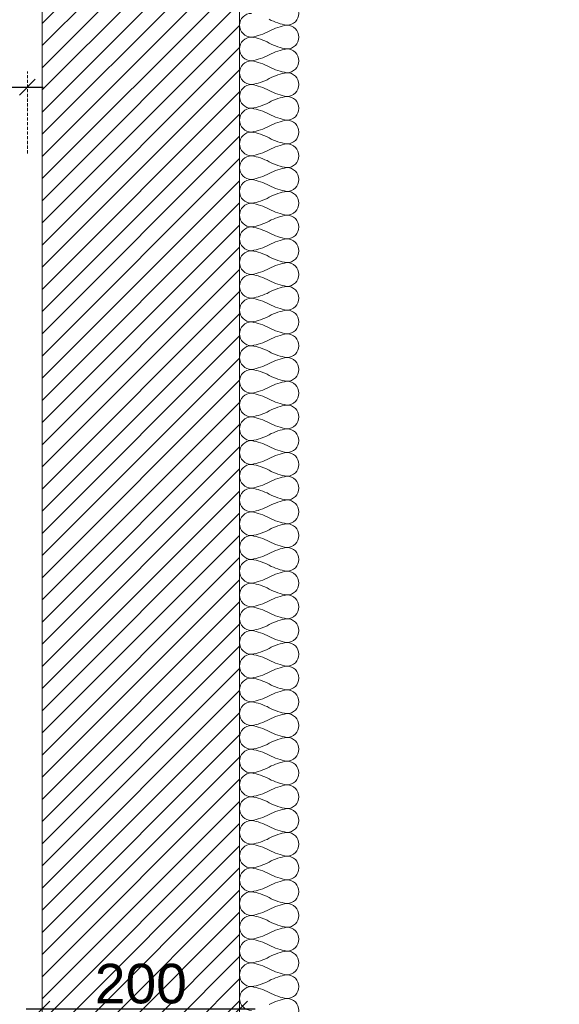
# Model space of a CAD drawing. Header units: millimetres. Extents: x 3652085 to 3778338, y -303702 to -273644.
# Tile 51 of 256: x 3661446 to 3661993, y -280904 to -279907. Entities that reach past the tile are written whole.
import ezdxf

# ---------------------------------------------------------------- set-up
doc = ezdxf.new("R2010")
doc.units = ezdxf.units.MM
doc.header["$PDMODE"] = 34
doc.linetypes.add('HIDDEN2', pattern=[4.7624999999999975, 3.174999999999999, -1.587499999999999])
for name, color, linetype, lineweight in [('DIM-03    (HAUSART)', 111, 'Continuous', 5), ('INSULATION (HAUSEART)', 31, 'Continuous', 15), ('SYMBOL-DETAIL    (HAUSART)', 2, 'Continuous', 5), ('WALL-EXT    (HAUSART)', 7, 'Continuous', 30)]:
    doc.layers.add(name, color=color, linetype=linetype, lineweight=lineweight)
doc.styles.add('1-20 Eng HA', font='arial.ttf', dxfattribs={"height": 40})
doc.dimstyles.new('1-20 Eng HA', dxfattribs={"dimtxt": 40, "dimasz": 16, "dimexe": 16, "dimexo": 5, "dimgap": 5, "dimtad": 1, "dimdec": 0, "dimlfac": -1, "dimzin": 0, "dimdsep": 46, "dimtxsty": '1-20 Eng HA', "dimblk": 'OBLIQUE', "dimcen": 0.09, "dimdle": 16, "dimclrd": 256, "dimclre": 256, "dimclrt": 256, "dimadec": 0, "dimazin": 0, "dimtfac": 1, "dimtdec": 0, "dimtofl": 0, "dimtmove": 0, "dimatfit": 3, "dimldrblk": 'OBLIQUE', "dimfxl": 1, "dimtolj": 1, "dimtzin": 0, "dimlwe": 0, "dimarcsym": 0})

# ---------------------------------------------------------------- blocks, each defined once
blk = doc.blocks.new('_Oblique')
at = {"color": 0, "linetype": 'ByBlock', "lineweight": -2}
blk.add_line((-0.5, -0.5), (0.5, 0.5), dxfattribs=at)
blk = doc.blocks.new('*D183')
at = {"layer": 'Defpoints', "color": 0, "lineweight": 0, "transparency": 16777216}
for p in [(3661453.826435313, -279974.8975183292), (3661453.826435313, -280047.0013227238), (3661224.322786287, -280110.7727687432)]:
    blk.add_point(p, dxfattribs=at)
at = {"layer": 'DIM-03    (HAUSART)', "linetype": 'HIDDEN2', "lineweight": 0, "transparency": 16777216}
for p, q in [((3661224.322786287, -280105.7727687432), (3661224.322786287, -279958.8975183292)), ((3661453.826435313, -280042.0013227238), (3661453.826435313, -279958.8975183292))]:
    blk.add_line(p, q, dxfattribs=at)
at = {"layer": 'DIM-03    (HAUSART)', "lineweight": -2, "transparency": 16777216}
blk.add_line((3661208.322786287, -279974.8975183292), (3661469.826435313, -279974.8975183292), dxfattribs=at)
at = {"layer": 'DIM-03    (HAUSART)', "lineweight": -2, "transparency": 16777216, "xscale": 16, "yscale": 16, "zscale": 16, "rotation": 180}
blk.add_blockref('_Oblique', (3661224.322786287, -279974.8975183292), dxfattribs=at)
at = {"layer": 'DIM-03    (HAUSART)', "lineweight": -2, "transparency": 16777216, "xscale": 16, "yscale": 16, "zscale": 16}
blk.add_blockref('_Oblique', (3661453.826435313, -279974.8975183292), dxfattribs=at)
at = {"layer": 'DIM-03    (HAUSART)', "transparency": 16777216, "insert": (3661297.27071952, -279949.4609562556), "char_height": 40, "attachment_point": 5, "style": '1-20 Eng HA'}
blk.add_mtext('\\A1;230', dxfattribs=at)
blk = doc.blocks.new('*D131')
at = {"layer": 'Defpoints', "color": 0, "lineweight": 0, "transparency": 16777216}
for p in [(3661668.774885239, -280908.3606334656), (3661468.774885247, -280932.3902123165, -4.237022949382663e-05), (3661668.774885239, -280932.3902123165, -4.237022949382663e-05)]:
    blk.add_point(p, dxfattribs=at)
at = {"layer": 'DIM-03    (HAUSART)', "linetype": 'HIDDEN2', "lineweight": 0, "transparency": 16777216}
for p, q in [((3661468.774885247, -280927.3902123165), (3661468.774885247, -280892.3606334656)), ((3661668.774885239, -280927.3902123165), (3661668.774885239, -280892.3606334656))]:
    blk.add_line(p, q, dxfattribs=at)
at = {"layer": 'DIM-03    (HAUSART)', "lineweight": -2, "transparency": 16777216}
blk.add_line((3661452.774885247, -280908.3606334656), (3661684.774885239, -280908.3606334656), dxfattribs=at)
at = {"layer": 'DIM-03    (HAUSART)', "lineweight": -2, "transparency": 16777216, "xscale": 16, "yscale": 16, "zscale": 16, "rotation": 180}
blk.add_blockref('_Oblique', (3661468.774885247, -280908.3606334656), dxfattribs=at)
at = {"layer": 'DIM-03    (HAUSART)', "lineweight": -2, "transparency": 16777216, "xscale": 16, "yscale": 16, "zscale": 16}
blk.add_blockref('_Oblique', (3661668.774885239, -280908.3606334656), dxfattribs=at)
at = {"layer": 'DIM-03    (HAUSART)', "lineweight": 0, "transparency": 16777216, "insert": (3661568.774885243, -280882.9377139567), "char_height": 40, "attachment_point": 5, "style": '1-20 Eng HA'}
blk.add_mtext('\\A1;200', dxfattribs=at)

msp = doc.modelspace()

# ---------------------------------------------------------------- hatches: boundary and pattern name
at = {"layer": 'WALL-EXT    (HAUSART)', "linetype": 'Continuous', "lineweight": 0}
h = msp.add_hatch(dxfattribs=at)
h.set_pattern_fill('ANSI31', scale=5.000000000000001, angle=1.272221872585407e-14, style=0)
h.set_pattern_definition([(45, (4221981.269713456, -414492.2009803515), (-11.22532015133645, 11.22532015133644), [])])
h.paths.add_polyline_path([(3661468.825728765, -282785.5431366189), (3661668.827153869, -282785.5431366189), (3661668.827153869, -279705.5353567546), (3661468.825728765, -279705.5353567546)])

# ---------------------------------------------------------------- linework, layer by layer
at = {"layer": 'INSULATION (HAUSEART)', "elevation": 302371.0229137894}
for points in [[(3661698.825857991, -279906.1445399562, 0.08453674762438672), (3661716.806011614, -279912.1544631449, 0.9999999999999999), (3661716.806011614, -279888.1147703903, 0.0845367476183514)], [(3661680.845704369, -280909.8017124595, -0.9999999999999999), (3661680.845704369, -280885.7620197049, -0.0845367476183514), (3661698.825857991, -280891.7719428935, 0.08453674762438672), (3661716.806011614, -280897.7818660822, 0.9999999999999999), (3661716.806011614, -280873.7421733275, 0.0845367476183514), (3661698.825857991, -280879.7520965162, -0.08453674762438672), (3661680.845704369, -280885.7620197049, -0.9999999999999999), (3661680.845704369, -280861.7223269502, -0.08453674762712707), (3661698.825857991, -280867.7322501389, 0.08453674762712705), (3661716.806011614, -280873.7421733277, 0.9999999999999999), (3661716.806011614, -280849.702480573, 0.0845367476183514), (3661698.825857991, -280855.7124037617, -0.08453674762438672), (3661680.845704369, -280861.7223269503, -0.9999999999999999), (3661680.845704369, -280837.6826341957, -0.0845367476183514), (3661698.825857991, -280843.6925573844, 0.08453674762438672), (3661716.806011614, -280849.702480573, 0.9999999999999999), (3661716.806011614, -280825.6627878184, 0.0845367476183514), (3661698.825857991, -280831.6727110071, -0.08453674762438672), (3661680.845704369, -280837.6826341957, -0.9999999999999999), (3661680.845704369, -280813.6429414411, -0.08453674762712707), (3661698.825857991, -280819.6528646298, 0.08453674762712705), (3661716.806011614, -280825.6627878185, 0.9999999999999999), (3661716.806011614, -280801.6230950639, 0.0845367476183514), (3661698.825857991, -280807.6330182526, -0.08453674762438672), (3661680.845704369, -280813.6429414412, -0.9999999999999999), (3661680.845704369, -280789.6032486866, -0.0845367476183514), (3661698.825857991, -280795.6131718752, 0.08453674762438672), (3661716.806011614, -280801.6230950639, 0.9999999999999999), (3661716.806011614, -280777.5834023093, 0.0845367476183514), (3661698.825857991, -280783.5933254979, -0.08453674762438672), (3661680.845704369, -280789.6032486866, -0.9999999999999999), (3661680.845704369, -280765.563555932, -0.08453674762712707), (3661698.825857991, -280771.5734791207, 0.08453674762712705), (3661716.806011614, -280777.5834023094, 0.9999999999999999), (3661716.806011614, -280753.5437095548, 0.0845367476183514), (3661698.825857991, -280759.5536327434, -0.08453674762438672), (3661680.845704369, -280765.5635559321, -0.9999999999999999), (3661680.845704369, -280741.5238631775, -0.0845367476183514), (3661698.825857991, -280747.5337863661, 0.08453674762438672), (3661716.806011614, -280753.5437095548, 0.9999999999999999), (3661716.806011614, -280729.5040168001, 0.0845367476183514), (3661698.825857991, -280735.5139399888, -0.08453674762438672), (3661680.845704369, -280741.5238631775, -0.9999999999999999), (3661680.845704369, -280717.4841704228, -0.08453674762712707), (3661698.825857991, -280723.4940936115, 0.08453674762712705), (3661716.806011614, -280729.5040168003, 0.9999999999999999), (3661716.806011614, -280705.4643240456, 0.0845367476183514), (3661698.825857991, -280711.4742472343, -0.08453674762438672), (3661680.845704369, -280717.4841704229, -0.9999999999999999), (3661680.845704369, -280693.4444776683, -0.0845367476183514), (3661698.825857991, -280699.454400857, 0.08453674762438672), (3661716.806011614, -280705.4643240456, 0.9999999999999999), (3661716.806011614, -280681.424631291, 0.0845367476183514), (3661698.825857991, -280687.4345544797, -0.08453674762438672), (3661680.845704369, -280693.4444776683, -0.9999999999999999), (3661680.845704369, -280669.4047849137, -0.08453674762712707), (3661698.825857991, -280675.4147081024, 0.08453674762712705), (3661716.806011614, -280681.4246312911, 0.9999999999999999), (3661716.806011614, -280657.3849385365, 0.0845367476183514), (3661698.825857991, -280663.3948617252, -0.08453674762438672), (3661680.845704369, -280669.4047849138, -0.9999999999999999), (3661680.845704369, -280645.3650921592, -0.0845367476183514), (3661698.825857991, -280651.3750153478, 0.08453674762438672), (3661716.806011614, -280657.3849385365, 0.9999999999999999), (3661716.806011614, -280633.3452457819, 0.0845367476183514), (3661698.825857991, -280639.3551689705, -0.08453674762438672), (3661680.845704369, -280645.3650921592, -0.9999999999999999), (3661680.845704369, -280621.3253994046, -0.08453674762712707), (3661698.825857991, -280627.3353225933, 0.08453674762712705), (3661716.806011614, -280633.345245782, 0.9999999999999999), (3661716.806011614, -280609.3055530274, 0.0845367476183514), (3661698.825857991, -280615.315476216, -0.08453674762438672), (3661680.845704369, -280621.3253994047, -0.9999999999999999), (3661680.845704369, -280597.2857066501, -0.0845367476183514), (3661698.825857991, -280603.2956298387, 0.08453674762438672), (3661716.806011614, -280609.3055530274, 0.9999999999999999), (3661716.806011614, -280585.2658602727, 0.0845367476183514), (3661698.825857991, -280591.2757834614, -0.08453674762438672), (3661680.845704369, -280597.2857066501, -0.9999999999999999), (3661680.845704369, -280573.2460138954, -0.08453674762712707), (3661698.825857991, -280579.2559370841, 0.08453674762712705), (3661716.806011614, -280585.2658602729, 0.9999999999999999), (3661716.806011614, -280561.2261675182, 0.0845367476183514), (3661698.825857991, -280567.2360907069, -0.08453674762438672), (3661680.845704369, -280573.2460138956, -0.9999999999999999), (3661680.845704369, -280549.2063211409, -0.0845367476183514), (3661698.825857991, -280555.2162443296, 0.08453674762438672), (3661716.806011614, -280561.2261675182, 0.9999999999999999), (3661716.806011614, -280537.1864747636, 0.0845367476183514), (3661698.825857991, -280543.1963979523, -0.08453674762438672), (3661680.845704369, -280549.2063211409, -0.9999999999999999), (3661680.845704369, -280525.1666283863, -0.0845367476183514), (3661698.825857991, -280531.176551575, 0.08453674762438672), (3661716.806011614, -280537.1864747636, 0.9999999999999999), (3661716.806011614, -280513.146782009, 0.08453674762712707), (3661698.825857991, -280519.1567051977, -0.08453674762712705), (3661680.845704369, -280525.1666283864, -0.9999999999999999), (3661680.845704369, -280501.1269356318, -0.0845367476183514), (3661698.825857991, -280507.1368588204, 0.08453674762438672), (3661716.806011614, -280513.1467820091, 0.9999999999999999), (3661716.806011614, -280489.1070892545, 0.0845367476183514), (3661698.825857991, -280495.1170124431, -0.08453674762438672), (3661680.845704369, -280501.1269356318, -0.9999999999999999), (3661680.845704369, -280477.0872428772, -0.0845367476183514), (3661698.825857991, -280483.0971660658, 0.08453674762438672), (3661716.806011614, -280489.1070892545, 0.9999999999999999), (3661716.806011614, -280465.0673964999, 0.08453674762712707), (3661698.825857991, -280471.0773196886, -0.08453674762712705), (3661680.845704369, -280477.0872428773, -0.9999999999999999), (3661680.845704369, -280453.0475501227, -0.0845367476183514), (3661698.825857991, -280459.0574733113, 0.08453674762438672), (3661716.806011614, -280465.0673965, 0.9999999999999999), (3661716.806011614, -280441.0277037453, 0.0845367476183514), (3661698.825857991, -280447.037626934, -0.08453674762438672), (3661680.845704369, -280453.0475501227, -0.9999999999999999), (3661680.845704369, -280429.007857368, -0.0845367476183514), (3661698.825857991, -280435.0177805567, 0.08453674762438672), (3661716.806011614, -280441.0277037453, 0.9999999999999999), (3661716.806011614, -280416.9880109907, 0.08453674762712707), (3661698.825857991, -280422.9979341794, -0.08453674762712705), (3661680.845704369, -280429.0078573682, -0.9999999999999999), (3661680.845704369, -280404.9681646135, -0.0845367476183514), (3661698.825857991, -280410.9780878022, 0.08453674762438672), (3661716.806011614, -280416.9880109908, 0.9999999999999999), (3661716.806011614, -280392.9483182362, 0.0845367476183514), (3661698.825857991, -280398.9582414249, -0.08453674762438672), (3661680.845704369, -280404.9681646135, -0.9999999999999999), (3661680.845704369, -280380.9284718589, -0.0845367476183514), (3661698.825857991, -280386.9383950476, 0.08453674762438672), (3661716.806011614, -280392.9483182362, 0.9999999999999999), (3661716.806011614, -280368.9086254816, 0.08453674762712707), (3661698.825857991, -280374.9185486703, -0.08453674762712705), (3661680.845704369, -280380.928471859, -0.9999999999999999), (3661680.845704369, -280356.8887791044, -0.0845367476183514), (3661698.825857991, -280362.8987022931, 0.08453674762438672), (3661716.806011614, -280368.9086254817, 0.9999999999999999), (3661716.806011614, -280344.8689327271, 0.0845367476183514), (3661698.825857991, -280350.8788559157, -0.08453674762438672), (3661680.845704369, -280356.8887791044, -0.9999999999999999), (3661680.845704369, -280332.8490863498, -0.0845367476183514), (3661698.825857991, -280338.8590095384, 0.08453674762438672), (3661716.806011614, -280344.8689327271, 0.9999999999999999), (3661716.806011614, -280320.8292399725, 0.08453674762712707), (3661698.825857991, -280326.8391631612, -0.08453674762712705), (3661680.845704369, -280332.8490863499, -0.9999999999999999), (3661680.845704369, -280308.8093935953, -0.0845367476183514), (3661698.825857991, -280314.8193167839, 0.08453674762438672), (3661716.806011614, -280320.8292399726, 0.9999999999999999), (3661716.806011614, -280296.789547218, 0.0845367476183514), (3661698.825857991, -280302.7994704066, -0.08453674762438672), (3661680.845704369, -280308.8093935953, -0.9999999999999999), (3661680.845704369, -280284.7697008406, -0.0845367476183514), (3661698.825857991, -280290.7796240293, 0.08453674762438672), (3661716.806011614, -280296.789547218, 0.9999999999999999), (3661716.806011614, -280272.7498544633, 0.08453674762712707), (3661698.825857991, -280278.759777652, -0.08453674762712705), (3661680.845704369, -280284.7697008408, -0.9999999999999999), (3661680.845704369, -280260.7300080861, -0.0845367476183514), (3661698.825857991, -280266.7399312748, 0.08453674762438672), (3661716.806011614, -280272.7498544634, 0.9999999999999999), (3661716.806011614, -280248.7101617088, 0.0845367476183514), (3661698.825857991, -280254.7200848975, -0.08453674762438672), (3661680.845704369, -280260.7300080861, -0.9999999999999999), (3661680.845704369, -280236.6903153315, -0.0845367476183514), (3661698.825857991, -280242.7002385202, 0.08453674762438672), (3661716.806011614, -280248.7101617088, 0.9999999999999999), (3661716.806011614, -280224.6704689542, 0.08453674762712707), (3661698.825857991, -280230.6803921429, -0.08453674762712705), (3661680.845704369, -280236.6903153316, -0.9999999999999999), (3661680.845704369, -280212.650622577, -0.0845367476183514), (3661698.825857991, -280218.6605457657, 0.08453674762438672), (3661716.806011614, -280224.6704689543, 0.9999999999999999), (3661716.806011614, -280200.6307761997, 0.0845367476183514), (3661698.825857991, -280206.6406993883, -0.08453674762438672), (3661680.845704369, -280212.650622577, -0.9999999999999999), (3661680.845704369, -280188.6109298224, -0.0845367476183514), (3661698.825857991, -280194.620853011, 0.08453674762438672), (3661716.806011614, -280200.6307761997, 0.9999999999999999), (3661716.806011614, -280176.5910834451, 0.08453674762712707), (3661698.825857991, -280182.6010066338, -0.08453674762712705), (3661680.845704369, -280188.6109298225, -0.9999999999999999), (3661680.845704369, -280164.5712370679, -0.0845367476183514), (3661698.825857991, -280170.5811602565, 0.08453674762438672), (3661716.806011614, -280176.5910834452, 0.9999999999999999), (3661716.806011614, -280152.5513906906, 0.0845367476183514), (3661698.825857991, -280158.5613138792, -0.08453674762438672), (3661680.845704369, -280164.5712370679, -0.9999999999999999), (3661680.845704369, -280140.5315443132, -0.0845367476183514), (3661698.825857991, -280146.5414675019, 0.08453674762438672), (3661716.806011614, -280152.5513906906, 0.9999999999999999), (3661716.806011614, -280128.5116979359, 0.08453674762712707), (3661698.825857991, -280134.5216211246, -0.08453674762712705), (3661680.845704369, -280140.5315443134, -0.9999999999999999), (3661680.845704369, -280116.4918515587, -0.0845367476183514), (3661698.825857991, -280122.5017747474, 0.08453674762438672), (3661716.806011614, -280128.511697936, 0.9999999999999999), (3661716.806011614, -280104.4720051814, 0.0845367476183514), (3661698.825857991, -280110.4819283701, -0.08453674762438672), (3661680.845704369, -280116.4918515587, -0.9999999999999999), (3661680.845704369, -280092.4521588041, -0.0845367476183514), (3661698.825857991, -280098.4620819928, 0.08453674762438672), (3661716.806011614, -280104.4720051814, 0.9999999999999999), (3661716.806011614, -280080.4323124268, 0.08453674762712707), (3661698.825857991, -280086.4422356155, -0.08453674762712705), (3661680.845704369, -280092.4521588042, -0.9999999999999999), (3661680.845704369, -280068.4124660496, -0.0845367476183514), (3661698.825857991, -280074.4223892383, 0.08453674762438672), (3661716.806011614, -280080.4323124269, 0.9999999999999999), (3661716.806011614, -280056.3926196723, 0.0845367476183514), (3661698.825857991, -280062.4025428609, -0.08453674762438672), (3661680.845704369, -280068.4124660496, -0.9999999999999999), (3661680.845704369, -280044.372773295, -0.0845367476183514), (3661698.825857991, -280050.3826964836, 0.08453674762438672), (3661716.806011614, -280056.3926196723, 0.9999999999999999), (3661716.806011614, -280032.3529269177, 0.08453674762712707), (3661698.825857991, -280038.3628501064, -0.08453674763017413), (3661680.845704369, -280044.372773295, -0.9999999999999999), (3661680.845704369, -280020.3330805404, -0.08453674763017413), (3661698.825857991, -280026.3430037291, 0.08453674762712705), (3661716.806011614, -280032.3529269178, 0.9999999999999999), (3661716.806011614, -280008.3132341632, 0.0845367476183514), (3661698.825857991, -280014.3231573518, -0.08453674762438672), (3661680.845704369, -280020.3330805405, -0.9999999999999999), (3661680.845704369, -279996.2933877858, -0.0845367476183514), (3661698.825857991, -280002.3033109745, 0.08453674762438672), (3661716.806011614, -280008.3132341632, 0.9999999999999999), (3661716.806011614, -279984.2735414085, 0.0845367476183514), (3661698.825857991, -279990.2834645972, -0.08453674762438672), (3661680.845704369, -279996.2933877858, -0.9999999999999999), (3661680.845704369, -279972.2536950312, -0.08453674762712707), (3661698.825857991, -279978.2636182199, 0.08453674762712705), (3661716.806011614, -279984.2735414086, 0.9999999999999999), (3661716.806011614, -279960.233848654, 0.0845367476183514), (3661698.825857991, -279966.2437718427, -0.08453674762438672), (3661680.845704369, -279972.2536950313, -0.9999999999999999), (3661680.845704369, -279948.2140022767, -0.0845367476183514), (3661698.825857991, -279954.2239254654, 0.08453674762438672), (3661716.806011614, -279960.233848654, 0.9999999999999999), (3661716.806011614, -279936.1941558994, 0.0845367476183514), (3661698.825857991, -279942.2040790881, -0.08453674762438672), (3661680.845704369, -279948.2140022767, -0.9999999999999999), (3661680.845704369, -279924.1743095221, -0.08453674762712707), (3661698.825857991, -279930.1842327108, 0.08453674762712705), (3661716.806011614, -279936.1941558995, 0.9999999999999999), (3661716.806011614, -279912.1544631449, 0.0845367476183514), (3661698.825857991, -279918.1643863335, -0.08453674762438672), (3661680.845704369, -279924.1743095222, -0.9999999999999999), (3661680.845704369, -279900.1346167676, -0.0845367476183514)], [(3661716.806011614, -280921.8215588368, 0.9999999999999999), (3661716.806011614, -280897.7818660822, 0.0845367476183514), (3661698.825857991, -280903.7917892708, -0.08453674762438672)]]:
    msp.add_lwpolyline(points, format="xyb", dxfattribs=at)
at = {"layer": 'SYMBOL-DETAIL    (HAUSART)', "color": 171, "ltscale": 0.5, "elevation": 302371.022913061}
msp.add_lwpolyline([(3661898.285486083, -283256.237606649, 12, 12, 0), (3661898.342586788, -283136.5606378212, 0, 0, 0), (3661898.342586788, -281279.0661124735, 0, 0, 0), (3661986.709485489, -281252.2483758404, 0, 0, 0), (3661809.975688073, -281228.6731294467, 0, 0, 0), (3661898.497493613, -281205.3271213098, 0, 0, 0), (3661898.275549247, -279364.570273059, 12, 12, 0), (3661898.275549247, -279244.8942472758, 0, 0, 0)], format="xyseb", dxfattribs=at)
at = {"layer": 'WALL-EXT    (HAUSART)', "color": 7, "linetype": 'Continuous', "lineweight": 0, "elevation": 302371.0229137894}
msp.add_lwpolyline([(3661468.825728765, -282785.5431366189), (3661668.827153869, -282785.5431366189), (3661668.827153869, -279705.5353567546), (3661468.825728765, -279705.5353567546), (3661468.825728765, -282785.5431366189)], close=True, dxfattribs=at)

# ---------------------------------------------------------------- dimensions: what is measured, and where the dimension line sits
at = {"layer": 'DIM-03    (HAUSART)'}
dim = msp.add_linear_dim(base=(3661453.826435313, -279974.8975183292, 302371.0229137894), p1=(3661224.322786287, -280110.7727687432, 302371.0229137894), p2=(3661453.826435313, -280047.0013227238, 302371.0229137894), dimstyle='1-20 Eng HA', dxfattribs=at)
dim.commit()
dim.dimension.update_dxf_attribs({"geometry": '*D183', "text_midpoint": (3661297.27071952, -279974.8975183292, 302371.0229137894), "dimtype": 160})
at = {"layer": 'DIM-03    (HAUSART)', "lineweight": 0}
dim = msp.add_linear_dim(base=(3661668.774885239, -280908.3606334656, 302371.0229561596), p1=(3661468.774885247, -280932.3902123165, 302371.0229137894), p2=(3661668.774885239, -280932.3902123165, 302371.0229137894), dimstyle='1-20 Eng HA', dxfattribs=at)
dim.commit()
dim.dimension.update_dxf_attribs({"geometry": '*D131', "text_midpoint": (3661568.774885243, -280882.9377139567, 302371.0229561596)})

doc.saveas('drawing.dxf')
